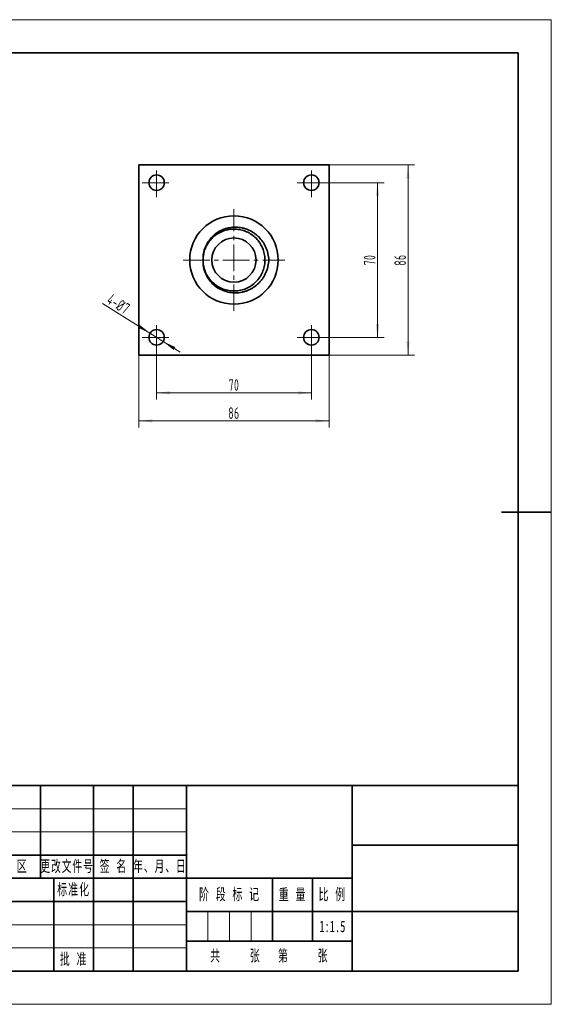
# Model space of a CAD drawing. Header units: millimetres. Extents: x -315 to 315, y -223 to 223.
# Tile 9 of 9: x 75 to 315, y -223 to 223. Entities that reach past the tile are written whole.
import ezdxf
from ezdxf.enums import TextEntityAlignment as Align

# ---------------------------------------------------------------- set-up
doc = ezdxf.new("R2010")
doc.units = ezdxf.units.MM
doc.linetypes.add('点画线', pattern=[18, 12, -2, 2, -2])
doc.layers.get('0').update_dxf_attribs({"lineweight": 35})
for name, color, linetype, lineweight in [('EB0', 7, 'Continuous', 35), ('中心线层', 1, '点画线', 18), ('尺寸线层', 3, 'Continuous', 18), ('细实线层', 7, 'Continuous', 18)]:
    doc.layers.add(name, color=color, linetype=linetype, lineweight=lineweight)
doc.styles.add('机械', font='isocp', dxfattribs={"width": 0.667, "bigfont": 'gbcbig.shx'})
doc.styles.add('标准', font='txt', dxfattribs={"width": 0.667})
doc.dimstyles.new('机械', dxfattribs={"dimscale": 1.5, "dimtxt": 3.5, "dimasz": 4, "dimexe": 2, "dimexo": 0, "dimtad": 1, "dimdec": 1, "dimdsep": 46, "dimtxsty": '机械', "dimblk": '_CAXARROW', "dimcen": 0, "dimdle": 6, "dimazin": 2, "dimtfac": 0.707107, "dimtdec": 3, "dimtmove": 0, "dimatfit": 3, "dimfxl": 0, "dimfrac": 2, "dimtolj": 1, "dimtzin": 0, "dimlwd": 18, "dimarcsym": 0})

# ---------------------------------------------------------------- blocks, each defined once
blk = doc.blocks.new('$CAXA_FRAME_13B17AC1$')
at = {"layer": 'EB0', "color": 0, "linetype": 'Continuous', "lineweight": 18}
for p, q in [((-210, 148.5), (210, 148.5)), ((210, 148.5), (210, -148.5)), ((210, -148.5), (-210, -148.5))]:
    blk.add_line(p, q, dxfattribs=at)
at = {"layer": 'EB0', "color": 0, "linetype": 'Continuous', "lineweight": 35}
for p, q in [((200, 138.5), (-200, 138.5)), ((200, -138.5), (200, 138.5)), ((210, 0), (195, 0)), ((-200, -138.5), (200, -138.5))]:
    blk.add_line(p, q, dxfattribs=at)
blk = doc.blocks.new('$CAXA_TITLE_151E506F$')
at = {"layer": 'EB0', "linetype": 'Continuous', "lineweight": 35}
for p, q in [((-180, 56), (0, 56)), ((-180, 56), (-180, 0)), ((-170, 28), (-170, 56)), ((-160, 28), (-160, 56)), ((-144, 28), (-144, 56)), ((-128, 28), (-128, 56)), ((-116, 28), (-116, 56)), ((-100, 56), (-100, 0)), ((-50, 0), (-50, 56)), ((0, 56), (0, 0)), ((0, 38), (-50, 38)), ((-100, 35), (-180, 35)), ((-50, 28), (-180, 28)), ((-168, 0), (-168, 28)), ((-156, 0), (-156, 28)), ((-140, 0), (-140, 28)), ((-128, 0), (-128, 28)), ((-116, 0), (-116, 28)), ((-74, 28), (-74, 9)), ((-62, 28), (-62, 9)), ((-100, 21), (-180, 21)), ((-50, 18), (-100, 18)), ((0, 18), (-50, 18)), ((-50, 9), (-100, 9)), ((0, 0), (-180, 0))]:
    blk.add_line(p, q, dxfattribs=at)
at = {"layer": '细实线层', "linetype": 'Continuous', "lineweight": 18}
for p, q in [((-100, 49), (-180, 49)), ((-100, 42), (-180, 42)), ((-93.5, 18), (-93.5, 9)), ((-87, 18), (-87, 9)), ((-80.5, 18), (-80.5, 9)), ((-100, 14), (-180, 14)), ((-100, 7), (-180, 7))]:
    blk.add_line(p, q, dxfattribs=at)
at = {"layer": 'EB0', "attachment_point": 5, "line_spacing_factor": 1.15057, "style": '标准'}
for s, insert, char_height, width in [('\\T1.1;标记', (-175, 31.5), 3.465, 10), ('\\T1.1;处数', (-165, 31.5), 3.465, 10), ('\\T1.1;分 区', (-152, 31.5), 3.465, 16), ('\\T1.1;{\\W0.650776;更改文件号}', (-135.97, 31.5), 3.4651, 31.2584), ('\\T1.1;签 名', (-122, 31.5), 3.465, 12), ('\\T1.1;{\\W0.652103;年、月、日}', (-107.98, 31.5), 3.4651, 30.516), ('\\T1.1;标准化', (-134, 24.5), 3.465, 12), ('\\T1.1;设 计', (-174, 24.5), 3.465, 12), ('\\T1.1;设 计', (-174, 24.5), 3.465, 12), ('\\T1.1;阶 段 标 记', (-87, 23), 3.4651, 26), ('\\T1.1;重 量', (-68, 23), 3.465, 12), ('\\T1.1;比 例', (-56, 23), 3.465, 12), ('\\T1.1;审 核', (-174, 10.5), 3.465, 12), ('\\T1.1;共     张   第     张', (-75, 4.5), 3.4651, 50), ('\\T1.1;工 艺', (-174, 3.5), 3.465, 12), ('\\T1.1;批 准', (-134, 3.5), 3.465, 12)]:
    blk.add_mtext(s, dxfattribs=dict(at, insert=insert, char_height=char_height, width=width))
at = {"layer": 'EB0', "color": 0, "linetype": 'Continuous', "style": '标准'}
for tag, height, width, p in [('标记C', 3.47, 0.667, (-175, 52.5)), ('处数C', 3.47, 0.667, (-165, 52.5)), ('分区C', 3.47, 0.667, (-152, 52.5)), ('更改文件_编号C', 3.47, 0.406865, (-136, 52.5)), ('标记签名C', 3.47, 0.469271, (-122, 52.5)), ('标记_日期C', 3.47, 0.569611, (-108, 52.5)), ('单位名称', 6.93, 0.667, (-25, 47)), ('标记B', 3.47, 0.667, (-175, 45.5)), ('处数B', 3.47, 0.667, (-165, 45.5)), ('分区B', 3.47, 0.667, (-152, 45.5)), ('更改文件_编号B', 3.47, 0.406865, (-136, 45.5)), ('标记签名B', 3.47, 0.469271, (-122, 45.5)), ('标记_日期B', 3.47, 0.569611, (-108, 45.5)), ('材料名称', 6.93, 0.667, (-75, 42)), ('标记A', 3.47, 0.667, (-175, 38.5)), ('处数A', 3.47, 0.667, (-165, 38.5)), ('分区A', 3.47, 0.667, (-152, 38.5)), ('更改文件_编号A', 3.47, 0.406865, (-136, 38.5)), ('标记签名A', 3.47, 0.469271, (-122, 38.5)), ('标记_日期A', 3.47, 0.569611, (-108, 38.5)), ('图纸名称', 6.93, 0.667, (-25, 28)), ('设计_人员编号', 3.47, 0.323776, (-162, 24.5)), ('标准化_人员编号', 3.47, 0.28032, (-122, 24.5)), ('标准化_日期', 3.47, 0.522514, (-108, 24.5)), ('设计_日期', 3.47, 0.639915, (-148, 24.5)), ('阶段标记A', 3.47, 0.234636, (-96.75, 13.5)), ('阶段标记B', 3.47, 0.234636, (-90.25, 13.5)), ('阶段标记C', 3.47, 0.234636, (-83.75, 13.5)), ('阶段标记D', 3.47, 0.234636, (-77.25, 13.5)), ('重量', 3.47, 0.667, (-68, 13.5)), ('图纸比例', 3.47, 0.535345, (-56, 13.5)), ('审核_人员编号', 3.47, 0.323776, (-162, 10.5)), ('审核_日期', 3.47, 0.639915, (-148, 10.5)), ('图纸编号', 6.93, 0.667, (-25, 9)), ('页数', 3.47, 0.667, (-87.5, 4.5)), ('页码', 3.47, 0.667, (-62.5, 4.5)), ('工艺_人员编号', 3.47, 0.323776, (-162, 3.5)), ('工艺_日期', 3.47, 0.639915, (-148, 3.5)), ('批准_人员编号', 3.47, 0.323776, (-122, 3.5)), ('批准_日期', 3.47, 0.639915, (-108, 3.5))]:
    blk.add_attdef(tag, text='', height=height, dxfattribs=dict(at, width=width)).set_placement(p, align=Align.MIDDLE_CENTER)
blk = doc.blocks.new('*X13')
at = {"layer": '尺寸线层', "linetype": 'Continuous', "lineweight": 18}
for points in [[(128.52, 41.19), (134.52, 40.44), (134.52, 41.94)], [(214.52, 41.19), (208.52, 40.44), (208.52, 41.94)]]:
    blk.add_hatch(color=0, dxfattribs=at).paths.add_polyline_path(points, flags=0)
at = {"layer": '尺寸线层', "color": 0, "linetype": 'Continuous', "lineweight": 18}
for p, q in [((128.52, 71.01), (128.52, 38.19)), ((214.52, 71.01), (214.52, 38.19)), ((214.52, 41.19), (128.52, 41.19))]:
    blk.add_line(p, q, dxfattribs=at)
at = {"layer": '尺寸线层', "color": 0, "linetype": 'Continuous', "lineweight": 18, "insert": (171.52, 44.75), "char_height": 5.25, "width": 9.2046, "attachment_point": 5, "line_spacing_factor": 0.839832, "style": '机械'}
blk.add_mtext('\\T1.1;86', dxfattribs=at)
blk = doc.blocks.new('_CAXARROW')
blk.add_hatch(color=0).paths.add_polyline_path([(0, 0), (-1, 0.125), (-1, -0.125)], flags=0)
blk = doc.blocks.new('*X14')
at = {"layer": '尺寸线层', "linetype": 'Continuous', "lineweight": 18}
for points in [[(250.21, 157.01), (249.46, 151.01), (250.96, 151.01)], [(250.21, 71.01), (249.46, 77.01), (250.96, 77.01)]]:
    blk.add_hatch(color=0, dxfattribs=at).paths.add_polyline_path(points, flags=0)
at = {"layer": '尺寸线层', "color": 0, "linetype": 'Continuous', "lineweight": 18}
for p, q in [((214.52, 157.01), (253.21, 157.01)), ((250.21, 71.01), (250.21, 157.01)), ((214.52, 71.01), (253.21, 71.01))]:
    blk.add_line(p, q, dxfattribs=at)
at = {"layer": '尺寸线层', "color": 0, "linetype": 'Continuous', "lineweight": 18, "insert": (246.65, 114.01), "char_height": 5.25, "width": 9.2046, "attachment_point": 5, "rotation": 90, "line_spacing_factor": 0.839832, "style": '机械'}
blk.add_mtext('\\T1.1;86', dxfattribs=at)
blk = doc.blocks.new('*X15')
at = {"layer": '尺寸线层', "linetype": 'Continuous', "lineweight": 18}
for points in [[(236.42, 149.01), (235.67, 143.01), (237.17, 143.01)], [(236.42, 79.01), (235.67, 85.01), (237.17, 85.01)]]:
    blk.add_hatch(color=0, dxfattribs=at).paths.add_polyline_path(points, flags=0)
at = {"layer": '尺寸线层', "color": 0, "linetype": 'Continuous', "lineweight": 18}
for p, q in [((206.52, 149.01), (239.42, 149.01)), ((236.42, 79.01), (236.42, 149.01)), ((206.52, 79.01), (239.42, 79.01))]:
    blk.add_line(p, q, dxfattribs=at)
at = {"layer": '尺寸线层', "color": 0, "linetype": 'Continuous', "lineweight": 18, "insert": (232.86, 114.01), "char_height": 5.25, "width": 9.2046, "attachment_point": 5, "rotation": 90, "line_spacing_factor": 0.839832, "style": '机械'}
blk.add_mtext('\\T1.1;70', dxfattribs=at)
blk = doc.blocks.new('*X16')
at = {"layer": '尺寸线层', "linetype": 'Continuous', "lineweight": 18}
for points in [[(136.52, 53.91), (142.52, 53.16), (142.52, 54.66)], [(206.52, 53.91), (200.52, 53.16), (200.52, 54.66)]]:
    blk.add_hatch(color=0, dxfattribs=at).paths.add_polyline_path(points, flags=0)
at = {"layer": '尺寸线层', "color": 0, "linetype": 'Continuous', "lineweight": 18}
for p, q in [((136.52, 79.01), (136.52, 50.91)), ((206.52, 79.01), (206.52, 50.91)), ((206.52, 53.91), (136.52, 53.91))]:
    blk.add_line(p, q, dxfattribs=at)
at = {"layer": '尺寸线层', "color": 0, "linetype": 'Continuous', "lineweight": 18, "insert": (171.52, 57.47), "char_height": 5.25, "width": 9.2046, "attachment_point": 5, "line_spacing_factor": 0.839832, "style": '机械'}
blk.add_mtext('\\T1.1;70', dxfattribs=at)
blk = doc.blocks.new('*X17')
at = {"layer": '尺寸线层', "linetype": 'Continuous', "lineweight": 18}
for points in [[(133.56, 80.87), (128.88, 84.69), (128.08, 83.42)], [(139.49, 77.14), (144.97, 74.59), (144.17, 73.32)]]:
    blk.add_hatch(color=0, dxfattribs=at).paths.add_polyline_path(points, flags=0)
at = {"layer": '尺寸线层', "color": 0, "linetype": 'Continuous', "lineweight": 18}
blk.add_line((112.08, 94.36), (147.11, 72.36), dxfattribs=at)
at = {"layer": '尺寸线层', "color": 0, "linetype": 'Continuous', "lineweight": 18, "insert": (119.31, 94.08), "char_height": 5.25, "width": 21.4857, "attachment_point": 5, "rotation": 327.8681, "line_spacing_factor": 0.839832, "style": '机械'}
blk.add_mtext('\\T1.1;4-%%C7', dxfattribs=at)

msp = doc.modelspace()

# ---------------------------------------------------------------- linework, layer by layer
at = {"layer": 'EB0', "linetype": 'Continuous', "lineweight": 35}
for p, q in [((128.52, 71.01), (128.52, 157.01)), ((128.52, 157.01), (214.52, 157.01)), ((214.52, 157.01), (214.52, 71.01)), ((214.52, 71.01), (128.52, 71.01))]:
    msp.add_line(p, q, dxfattribs=at)
for centre, radius in [((136.52, 149.01), 3.5), ((206.52, 149.01), 3.5), ((171.52, 114.01), 20), ((171.52, 114.01), 10), ((136.52, 79.01), 3.5), ((206.52, 79.01), 3.5)]:
    msp.add_circle(centre, radius, dxfattribs=at)
msp.add_arc((171.52, 114.01), 14, 179.0716, 180.9284, dxfattribs=at)
for points, knots in [([(157.52, 114.23), (157.5, 115.21), (157.58, 116.17), (157.85, 117.6), (157.96, 118.07), (158.24, 119.01), (158.4, 119.47), (158.76, 120.36), (158.97, 120.8), (159.43, 121.65), (159.68, 122.07), (160.5, 123.28), (161.11, 124.02), (162.15, 125.04), (162.51, 125.36), (163.27, 125.97), (163.67, 126.25), (164.88, 127.04), (165.74, 127.48), (167.09, 128.02), (167.56, 128.17), (168.49, 128.44), (169.43, 128.66), (170.38, 128.78), (171.35, 128.86), (171.84, 128.88), (173.3, 128.86), (174.25, 128.75), (175.67, 128.44), (176.13, 128.32), (177.06, 128.02), (177.52, 127.85), (178.85, 127.28), (179.7, 126.82), (180.9, 126.01), (181.29, 125.71), (182.04, 125.09), (182.4, 124.77), (183.42, 123.75), (184.04, 123), (184.85, 121.79), (185.11, 121.38), (185.57, 120.53), (186, 119.66), (186.34, 118.76), (186.64, 117.84), (186.77, 117.37), (187.09, 115.94), (187.21, 114.98), (187.25, 114.01)], [0, 0, 0, 0, 2.9044, 2.9044, 4.356601, 4.356601, 5.808801, 5.808801, 7.261001, 7.261001, 8.713201, 8.713201, 11.617602, 11.617602, 13.069802, 13.069802, 14.522002, 14.522002, 17.426403, 17.426403, 18.878603, 18.878603, 20.330803, 21.783003, 21.783003, 23.235203, 23.235203, 26.139604, 26.139604, 27.591804, 27.591804, 29.044004, 29.044004, 31.948405, 31.948405, 33.400605, 33.400605, 34.852805, 34.852805, 37.757206, 37.757206, 39.209406, 39.209406, 40.661606, 42.113806, 42.113806, 43.566006, 43.566006, 46.470407, 46.470407, 46.470407, 46.470407]), ([(157.52, 114.23), (157.56, 114.83), (157.62, 116.04), (158.07, 118.09), (158.93, 120.32), (160.35, 122.58), (162.17, 124.53), (164.32, 126.11), (166.74, 127.25), (169.32, 127.92), (171.98, 128.08), (174.63, 127.74), (177.17, 126.91), (179.5, 125.61), (181.55, 123.9), (183.23, 121.83), (184.5, 119.48), (185.3, 116.93), (185.6, 114.28), (185.4, 111.62), (184.7, 109.04), (183.53, 106.65), (181.93, 104.51), (179.95, 102.72), (177.67, 101.33), (175.17, 100.4), (172.54, 99.96), (169.87, 100.02), (167.26, 100.58), (164.8, 101.63), (162.59, 103.12), (160.7, 105), (159.19, 107.2), (158.15, 109.65), (157.62, 111.7), (157.61, 112.89), (157.6, 113.19)], [0, 0, 0, 0, 1.799384, 3.618587, 6.292696, 8.930233, 11.581456, 14.257649, 16.910523, 19.54675, 22.220338, 24.885567, 27.515893, 30.182215, 32.855225, 35.490273, 38.144742, 40.820877, 43.470395, 46.109372, 48.783944, 51.446819, 54.077539, 56.745875, 59.417556, 62.050637, 64.708131, 67.383976, 70.029922, 72.672169, 75.347493, 78.00779, 80.639428, 83.309551, 85.979674, 86.891488, 86.891488, 86.891488, 86.891488]), ([(187.25, 114.01), (187.21, 113.03), (187.09, 112.07), (186.77, 110.65), (186.64, 110.18), (186.34, 109.25), (186.17, 108.8), (185.59, 107.47), (185.13, 106.63), (184.31, 105.42), (184.02, 105.03), (183.4, 104.28), (183.08, 103.92), (182.06, 102.9), (181.32, 102.28), (180.1, 101.46), (179.69, 101.21), (178.84, 100.75), (177.97, 100.33), (177.07, 99.99), (176.15, 99.7), (175.67, 99.57), (174.25, 99.26), (173.29, 99.16), (171.84, 99.13), (171.36, 99.15), (170.39, 99.23), (169.9, 99.29), (168.48, 99.55), (167.55, 99.81), (166.2, 100.35), (165.75, 100.55), (164.89, 100.99), (164.47, 101.24), (163.26, 102.02), (162.5, 102.63), (161.11, 103.99), (160.49, 104.74), (159.68, 105.94), (159.43, 106.35), (158.97, 107.2), (158.76, 107.65), (158.21, 108.99), (157.94, 109.92), (157.67, 111.35), (157.61, 111.83), (157.53, 112.8), (157.51, 113.29), (157.52, 113.78)], [0, 0, 0, 0, 2.904351, 2.904351, 4.356526, 4.356526, 5.808701, 5.808701, 8.713052, 8.713052, 10.165227, 10.165227, 11.617402, 11.617402, 14.521753, 14.521753, 15.973928, 15.973928, 17.426104, 18.878279, 18.878279, 20.330454, 20.330454, 23.234805, 23.234805, 24.68698, 24.68698, 26.139156, 26.139156, 29.043506, 29.043506, 30.495681, 30.495681, 31.947857, 31.947857, 34.852207, 34.852207, 37.756558, 37.756558, 39.208733, 39.208733, 40.660909, 40.660909, 43.565259, 43.565259, 45.017435, 45.017435, 46.46961, 46.46961, 46.46961, 46.46961])]:
    msp.add_open_spline(points, degree=3, knots=knots, dxfattribs=at)
at = {"layer": '中心线层', "linetype": '点画线', "lineweight": 18}
for p, q in [((136.52, 142.51), (136.52, 155.51)), ((206.52, 142.51), (206.52, 155.51)), ((130.02, 149.01), (143.02, 149.01)), ((200.02, 149.01), (213.02, 149.01)), ((171.52, 91.01), (171.52, 137.01)), ((148.52, 114.01), (194.52, 114.01)), ((136.52, 72.51), (136.52, 85.51)), ((206.52, 72.51), (206.52, 85.51)), ((130.02, 79.01), (143.02, 79.01)), ((200.02, 79.01), (213.02, 79.01))]:
    msp.add_line(p, q, dxfattribs=at)

# ---------------------------------------------------------------- block references
at = {"layer": 'EB0', "linetype": 'Continuous', "lineweight": 35, "xscale": 1.5, "yscale": 1.5, "zscale": 1.5}
msp.add_blockref('$CAXA_FRAME_13B17AC1$', (0, 0), dxfattribs=at)
at = {"layer": 'EB0', "linetype": 'Continuous', "lineweight": 18}
ref = msp.add_blockref('$CAXA_TITLE_151E506F$', (300, -207.75), dxfattribs=dict(at, xscale=1.5, yscale=1.5, zscale=1.5))
ref.add_attrib('图纸比例', '1:1.5', dxfattribs={"color": 0, "linetype": 'Continuous', "height": 5.198, "style": '标准', "width": 0.667}).set_placement((216, -187.5), align=Align.MIDDLE_CENTER)

# ---------------------------------------------------------------- dimensions: what is measured, and where the dimension line sits
at = {"layer": '尺寸线层', "linetype": 'Continuous', "lineweight": 18}
for base, p1, p2, picture, middle in [((250.21, 157.01), (214.52, 71.01), (214.52, 157.01), '*X14', (246.65, 114.01)), ((236.42, 149.01), (206.52, 79.01), (206.52, 149.01), '*X15', (232.86, 114.01))]:
    dim = msp.add_linear_dim(base=base, p1=p1, p2=p2, angle=90, dimstyle='机械', override={"dimsah": 1, "dimtfill": 1, "dimtzin": 0}, dxfattribs=at)
    dim.commit()
    dim.dimension.update_dxf_attribs({"geometry": picture, "text_midpoint": middle})
dim = msp.add_diameter_dim_2p(p1=(139.49, 77.14), p2=(133.56, 80.87), dimstyle='机械', override={"dimpost": '4-%%C<>', "dimsah": 1, "dimtmove": 2, "dimtfill": 1, "dimtzin": 0}, dxfattribs=at)
dim.commit()
dim.dimension.update_dxf_attribs({"geometry": '*X17', "text_midpoint": (117.39, 91.02), "dimtype": 163})
for base, p1, p2, picture, middle in [((136.52, 53.91), (206.52, 79.01), (136.52, 79.01), '*X16', (171.52, 57.47)), ((128.52, 41.19), (214.52, 71.01), (128.52, 71.01), '*X13', (171.52, 44.75))]:
    dim = msp.add_linear_dim(base=base, p1=p1, p2=p2, dimstyle='机械', override={"dimsah": 1, "dimtfill": 1, "dimtzin": 0}, dxfattribs=at)
    dim.commit()
    dim.dimension.update_dxf_attribs({"geometry": picture, "text_midpoint": middle})

doc.saveas('drawing.dxf')
